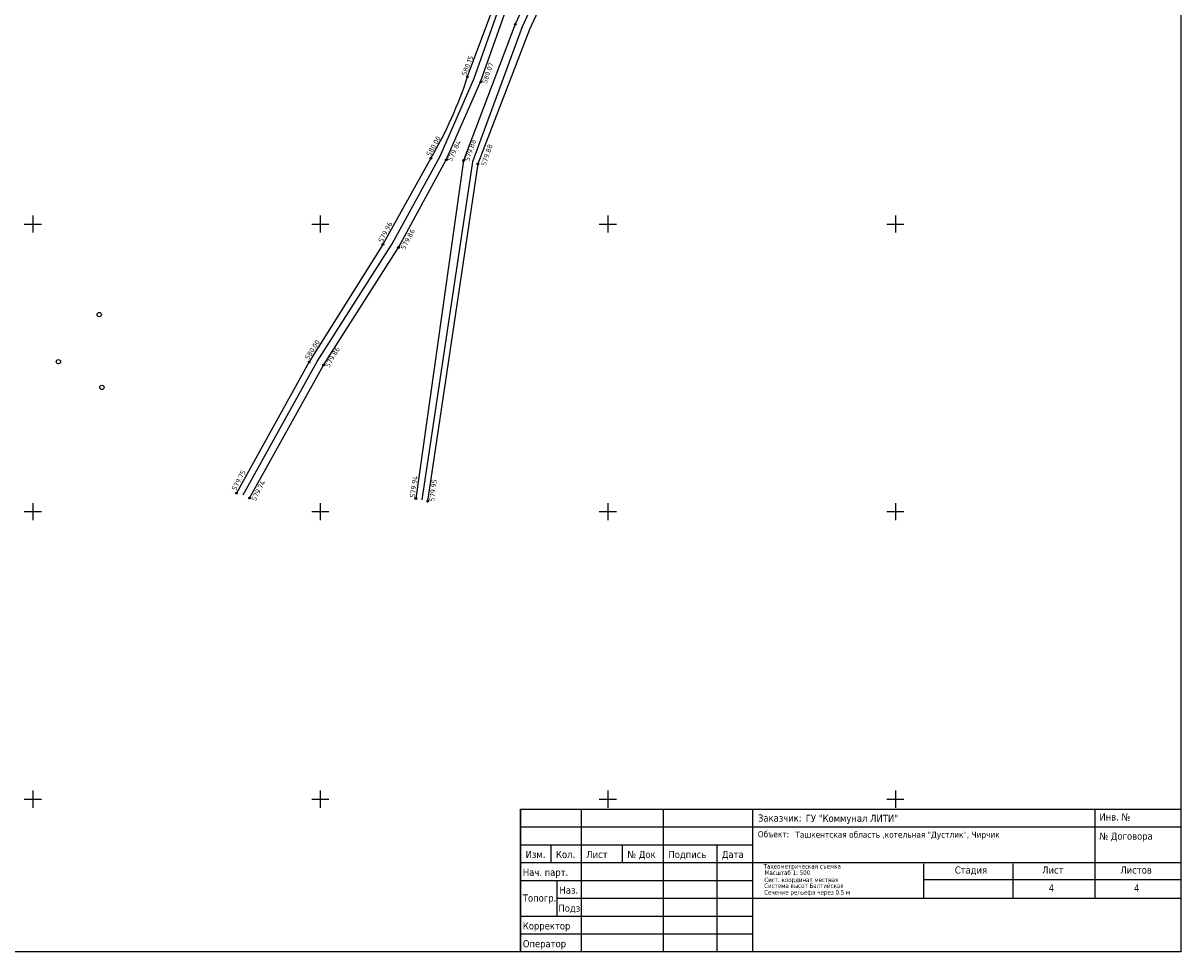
# Model space of a CAD drawing. Header units: metres. Extents: x 548732 to 549770, y 4592490 to 4594056.
# Tile 19 of 61: x 549299 to 549500, y 4592694 to 4592855. Entities that reach past the tile are written whole.
import ezdxf

# ---------------------------------------------------------------- set-up
doc = ezdxf.new("R2010")
doc.units = ezdxf.units.M
doc.header["$PDMODE"] = 32
doc.header["$PDSIZE"] = 0.3
for name, color, linetype in [('(001) Сетка', 92, 'Continuous'), ('(002) Рамка', 7, 'Continuous'), ('(003) Пункты', 7, 'Continuous'), ('(023) Ж_дорога', 7, 'Continuous'), ('(038) Деревья', 7, 'Continuous')]:
    doc.layers.add(name, color=color, linetype=linetype)
doc.styles.get("Standard").update_dxf_attribs({"font": 'simplex.shx'})
doc.linetypes.add('DOROGA_TRAM', pattern='A,0,["|",Standard,S=5.2,R=0,X=0,Y=-2.6],-12,["|",Standard,S=3.2,R=0,X=0,Y=-1.6],-12', length=24)

# ---------------------------------------------------------------- blocks, each defined once
blk = doc.blocks.new('d')
at = {"layer": '(038) Деревья'}
blk.add_ellipse((0, 0), major_axis=(0.265, 0.265), ratio=1, start_param=5.497787, end_param=11.780972, dxfattribs=at)

msp = doc.modelspace()

# ---------------------------------------------------------------- linework, layer by layer
at = {"layer": '(001) Сетка'}
for p, q in [((549300.35, 4592822), (549300.35, 4592819)), ((549350.35, 4592822), (549350.35, 4592819)), ((549400.35, 4592822), (549400.35, 4592819)), ((549450.35, 4592822), (549450.35, 4592819)), ((549298.85, 4592820.5), (549301.85, 4592820.5)), ((549348.85, 4592820.5), (549351.85, 4592820.5)), ((549398.85, 4592820.5), (549401.85, 4592820.5)), ((549448.85, 4592820.5), (549451.85, 4592820.5)), ((549300.35, 4592772), (549300.35, 4592769)), ((549350.35, 4592772), (549350.35, 4592769)), ((549400.35, 4592772), (549400.35, 4592769)), ((549450.35, 4592772), (549450.35, 4592769)), ((549298.85, 4592770.5), (549301.85, 4592770.5)), ((549348.85, 4592770.5), (549351.85, 4592770.5)), ((549398.85, 4592770.5), (549401.85, 4592770.5)), ((549448.85, 4592770.5), (549451.85, 4592770.5)), ((549298.85, 4592720.5), (549301.85, 4592720.5)), ((549300.35, 4592722), (549300.35, 4592719)), ((549348.85, 4592720.5), (549351.85, 4592720.5)), ((549350.35, 4592722), (549350.35, 4592719)), ((549398.85, 4592720.5), (549401.85, 4592720.5)), ((549400.35, 4592722), (549400.35, 4592719)), ((549448.85, 4592720.5), (549451.85, 4592720.5)), ((549450.35, 4592722), (549450.35, 4592719))]:
    msp.add_line(p, q, dxfattribs=at)
at = {"layer": '(002) Рамка'}
for points in [[(548731.99, 4593034.5), (549500, 4593034.5), (549500, 4592693.98), (548731.99, 4592693.98)], [(549500, 4592693.98), (549385.16, 4592693.98), (549385.16, 4592718.81), (549500, 4592718.81)]]:
    msp.add_lwpolyline(points, close=True, dxfattribs=at)
at = {"layer": '(002) Рамка', "flags": 128}
for points in [[(549385.16, 4592718.81), (549500, 4592718.81)], [(549385.16, 4592718.81), (549385.16, 4592693.98)], [(549385.16, 4592718.81), (549425.51, 4592718.81)], [(549395.71, 4592718.81), (549395.71, 4592693.98)], [(549409.99, 4592718.81), (549409.99, 4592693.98)], [(549425.51, 4592718.81), (549425.51, 4592693.98)], [(549485.1, 4592709.29), (549485.1, 4592718.81)], [(549385.16, 4592715.71), (549425.51, 4592715.71)], [(549425.51, 4592715.71), (549500, 4592715.71)], [(549385.16, 4592712.61), (549425.51, 4592712.61)], [(549390.43, 4592712.61), (549390.43, 4592709.5)], [(549402.85, 4592712.61), (549402.85, 4592709.5)], [(549419.3, 4592712.61), (549419.3, 4592693.98)], [(549385.16, 4592709.5), (549425.51, 4592709.5)], [(549425.51, 4592709.5), (549500, 4592709.5)], [(549470.82, 4592703.29), (549470.82, 4592709.29)], [(549485.1, 4592703.29), (549485.1, 4592709.29)], [(549385.16, 4592706.4), (549425.51, 4592706.4)], [(549391.52, 4592700.19), (549391.52, 4592706.4)], [(549455.24, 4592706.58), (549500, 4592706.58)], [(549391.52, 4592703.29), (549425.51, 4592703.29)], [(549425.51, 4592703.29), (549500, 4592703.29)], [(549385.16, 4592700.19), (549425.51, 4592700.19)], [(549385.16, 4592697.09), (549425.51, 4592697.09)]]:
    msp.add_lwpolyline(points, dxfattribs=at)
at = {"layer": '(002) Рамка'}
msp.add_lwpolyline([(549455.24, 4592709.29), (549455.24, 4592703.29)], dxfattribs=at)
at = {"layer": '(003) Пункты', "color": 7}
for p in [(549384.26, 4592855.22, 580.12), (549375.91, 4592846.07, 580.15), (549378.23, 4592845.19, 580.07), (549369.57, 4592831.92, 580), (549372.25, 4592831.63, 579.84), (549375.26, 4592831.53, 579.88), (549377.73, 4592830.94, 579.88), (549361.23, 4592816.95, 579.96), (549363.93, 4592816.42, 579.86), (549348.4, 4592796.52, 580), (549350.91, 4592795.97, 579.86), (549335.77, 4592773.73, 579.75), (549338.03, 4592772.85, 579.74), (549366.96, 4592772.79, 579.94), (549369.01, 4592772.32, 579.95)]:
    msp.add_point(p, dxfattribs=at)
at = {"layer": '(023) Ж_дорога', "color": 7, "linetype": 'ByBlock', "flags": 128}
msp.add_lwpolyline([(549387.09, 4592877.27), (549380.12, 4592857.38), (549375.91, 4592846.07, -0.053036), (549369.57, 4592831.92), (549361.23, 4592816.95), (549348.4, 4592796.52), (549335.77, 4592773.73)], format="xyb", dxfattribs=at)
at = {"layer": '(023) Ж_дорога', "linetype": 'DOROGA_TRAM', "flags": 128}
for points in [[(549336.94, 4592773.45), (549349.83, 4592796.61), (549362.86, 4592817.06), (549371.12, 4592832.18), (549377.06, 4592845.65), (549381.14, 4592857.25), (549388.77, 4592877.26)], [(549394.6, 4592874.51), (549385.44, 4592854.79), (549376.82, 4592831.3), (549368.02, 4592772.54)]]:
    msp.add_lwpolyline(points, dxfattribs=at)
at = {"layer": '(023) Ж_дорога', "color": 7, "linetype": 'ByBlock', "flags": 128}
for points in [[(549338.03, 4592772.85), (549350.91, 4592795.97), (549363.93, 4592816.42), (549372.25, 4592831.63), (549378.23, 4592845.19), (549382.31, 4592856.82), (549389.94, 4592876.81)], [(549393.46, 4592875.03), (549384.26, 4592855.22), (549375.26, 4592831.53), (549366.96, 4592772.79)], [(549396.12, 4592874.67), (549386.74, 4592854.32), (549377.73, 4592830.94), (549369.01, 4592772.32)]]:
    msp.add_lwpolyline(points, dxfattribs=at)

# ---------------------------------------------------------------- block references
at = {"layer": '(038) Деревья', "linetype": 'Continuous'}
for p in [(549311.91, 4592804.75), (549304.81, 4592796.57), (549312.37, 4592792.1)]:
    msp.add_blockref('d', p, dxfattribs=at)

# ---------------------------------------------------------------- texts
at = {"layer": '(002) Рамка', "attachment_point": 1}
for s, insert, char_height, width in [('{\\fTahoma|b0|i0|c204|p34;Заказчик:\\fTahoma|b0|i0|c0|p34; }', (549426.46, 4592717.86), 1.2415, 108.2668), ('{\\fTahoma|b0|i0|c204|p34;ГУ\\fTahoma|b0|i0|c0|p34; \\fTahoma|b0|i0|c204|p34;"Коммунал\\fTahoma|b0|i0|c0|p34; \\fTahoma|b0|i0|c204|p34;ЛИТИ"}', (549434.77, 4592717.81), 1.24153, 108.2668), ('{\\fTahoma|b0|i0|c204|p34;Инв. №}', (549485.83, 4592718.05), 1.2415, 108.2668), ('{\\fTahoma|b0|i0|c204|p34;Объект: }', (549426.43, 4592714.97), 1.0863, 58.3582), ('{\\fTahoma|b0|i0|c204|p34;Ташкентская область \\fTahoma|b0|i0|c0|p34;,\\fTahoma|b0|i0|c204|p34;котельная \\fTahoma|b0|i0|c0|p34;"\\fTahoma|b0|i0|c204|p34;Дустлик\\fTahoma|b0|i0|c0|p34;", \\fTahoma|b0|i0|c204|p34;Чирчик}', (549432.97, 4592714.9), 1.08634, 58.3582), ('{\\fTahoma|b0|i0|c204|p34;№ Договора}', (549485.83, 4592714.72), 1.2415, 108.2668), ('{\\fTahoma|b0|i0|c204|p34;Изм.}', (549386.05, 4592711.54), 1.2415, 108.2668), ('{\\fTahoma|b0|i0|c204|p34;Кол.}', (549391.33, 4592711.54), 1.2415, 108.2668), ('{\\fTahoma|b0|i0|c204|p34;Лист}', (549396.6, 4592711.54), 1.2415, 108.2668), ('{\\fTahoma|b0|i0|c204|p34;№ Док}', (549403.74, 4592711.54), 1.2415, 108.2668), ('{\\fTahoma|b0|i0|c204|p34;Подпись}', (549410.88, 4592711.54), 1.2415, 108.2668), ('{\\fTahoma|b0|i0|c204|p34;Дата}', (549420.19, 4592711.54), 1.2415, 108.2668), ('{\\fTahoma|b0|i0|c204|p34;Нач. парт.}', (549385.57, 4592708.43), 1.2415, 108.2668), ('{\\fTahoma|b0|i0|c204|p34;Тахеометрическая съемка}', (549427.46, 4592709.24), 0.776, 108.2668), ('{\\fTahoma|b0|i0|c204|p34;Стадия}', (549460.68, 4592708.83), 1.2415, 108.2668), ('{\\fTahoma|b0|i0|c204|p34;Лист}', (549475.88, 4592708.83), 1.2415, 108.2668), ('{\\fTahoma|b0|i0|c204|p34;Листов}', (549489.48, 4592708.83), 1.2415, 108.2668), ('{\\fTahoma|b0|i0|c204|p34;Сист. координат местная}', (549427.57, 4592706.89), 0.776, 108.2668), ('{\\fTahoma|b0|i0|c204|p34;Масштаб 1: \\fTahoma|b0|i0|c0|p34;5\\fTahoma|b0|i0|c204|p34;0\\fTahoma|b0|i0|c0|p34;0}', (549427.61, 4592708.14), 0.77596, 108.2668), ('{\\fTahoma|b0|i0|c204|p34;Наз.}', (549391.94, 4592705.33), 1.2415, 108.2668), ('{\\fTahoma|b0|i0|c204|p34;Система высот Балтийская}', (549427.54, 4592705.86), 0.776, 108.2668), ('{\\fTahoma|b0|i0|c204|p34;Сечение рельефа через 0.5 м}', (549427.54, 4592704.71), 0.776, 108.2668), ('{\\fTahoma|b0|i0|c0|p34;4}', (549477.03, 4592705.7), 1.2415, 108.2668), ('{\\fTahoma|b0|i0|c0|p34;4}', (549491.86, 4592705.7), 1.2415, 108.2668), ('{\\fTahoma|b0|i0|c204|p34;Топогр.}', (549385.57, 4592703.96), 1.2415, 108.2668), ('{\\fTahoma|b0|i0|c204|p34;Подз.}', (549391.76, 4592702.2), 1.2415, 108.2668), ('{\\fTahoma|b0|i0|c204|p34;Корректор}', (549385.57, 4592699.12), 1.2415, 108.2668), ('{\\fTahoma|b0|i0|c204|p34;Оператор}', (549385.57, 4592696.02), 1.2415, 108.2668)]:
    msp.add_mtext(s, dxfattribs=dict(at, insert=insert, char_height=char_height, width=width))
at = {"layer": '(003) Пункты', "color": 7}
for s, rotation, p in [('580.15', 69.1313, (549375.71, 4592846.18, 580.15)), ('580.07', 70.8389, (549379.27, 4592844.82, 580.07)), ('580.00', 60.3585, (549369.49, 4592832.19, 580)), ('579.84', 64.2745, (549373.19, 4592831.29, 579.84)), ('579.88', 71.2319, (549376.24, 4592831.34, 579.88)), ('579.88', 71.126, (549379.12, 4592830.52, 579.88)), ('579.96', 62.2287, (549361.16, 4592817.2, 579.96)), ('579.86', 61.5956, (549365.03, 4592815.94, 579.86)), ('580.00', 57.5112, (549348.33, 4592796.82, 580)), ('579.86', 60.0186, (549351.89, 4592795.48, 579.86)), ('579.75', 62.5931, (549335.68, 4592774.07, 579.75)), ('579.74', 62.4234, (549339.08, 4592772.25, 579.74)), ('579.94', 81.7437, (549366.77, 4592772.87, 579.94)), ('579.95', 82.7931, (549370.16, 4592772.25, 579.95))]:
    msp.add_text(s, height=0.88, rotation=rotation, dxfattribs=at).set_placement(p)

doc.saveas('drawing.dxf')
